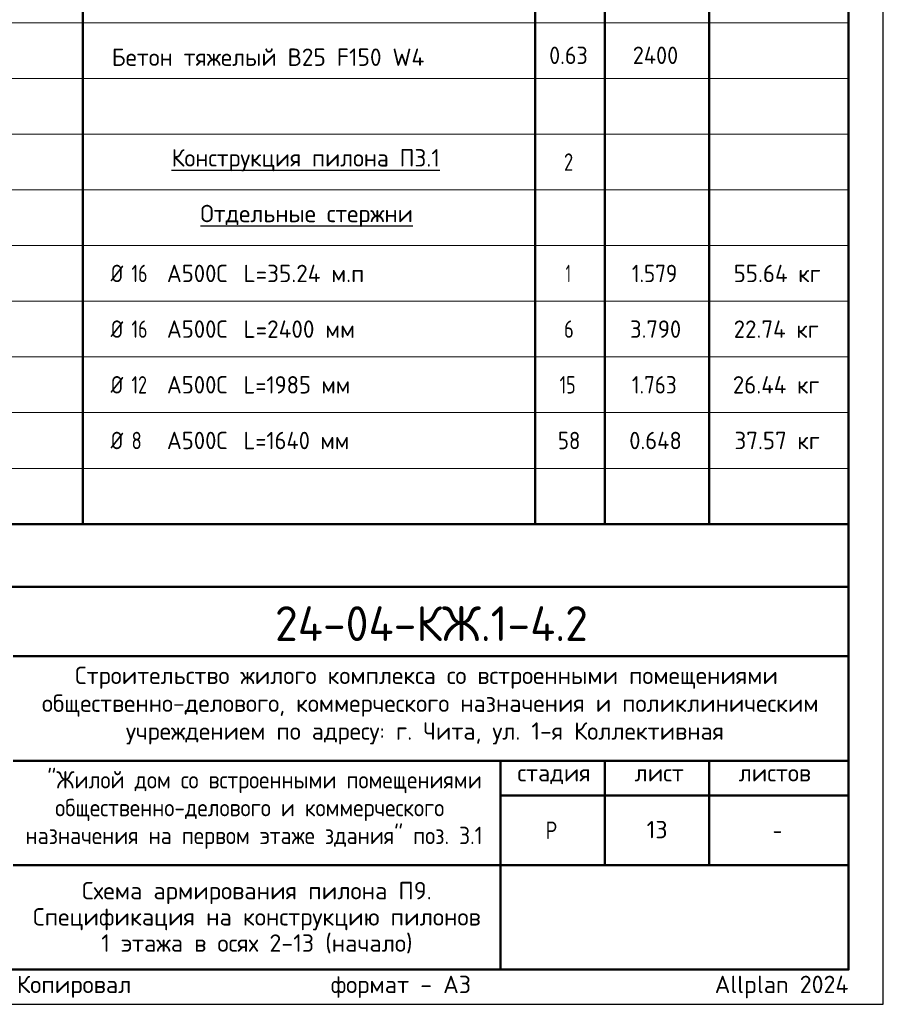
# Model space of a CAD drawing. Header units: millimetres. Extents: x 0 to 42000, y 0 to 29700.
# Tile 13 of 14: x 29593 to 42000, y 0 to 14146. Entities that reach past the tile are written whole.
import ezdxf

# ---------------------------------------------------------------- set-up
doc = ezdxf.new("R2010")
doc.units = ezdxf.units.MM
doc.layers.add('Standard', color=7, linetype='Continuous', lineweight=25)
doc.layers.add('Надписи', color=7, linetype='Continuous', lineweight=25)
doc.styles.add('ISOCPEUR', font='txt')

msp = doc.modelspace()

# ---------------------------------------------------------------- linework, layer by layer
at = {"layer": 'Standard', "color": 7, "linetype": 'Continuous', "lineweight": 50, "transparency": 33554687}
for p, q in [((30500, 25300), (30500, 6900)), ((37000, 25300), (37000, 6900)), ((38000, 25300), (38000, 6900)), ((39500, 25300), (39500, 6900)), ((41500, 25300), (41500, 6900)), ((41500, 6900), (23000, 6900)), ((23000, 6000), (41500, 6000)), ((29500, 5000), (41500, 5000)), ((29500, 3500), (41500, 3500)), ((36500, 2000), (36500, 3500)), ((38000, 2000), (38000, 3500)), ((39500, 2000), (39500, 3500)), ((36500, 3000), (41500, 3000)), ((29500, 2000), (41500, 2000)), ((36500, 500), (36500, 2000)), ((36500, 500), (36500, 2000))]:
    msp.add_line(p, q, dxfattribs=at)
at = {"layer": 'Standard', "color": 7, "linetype": 'Continuous', "lineweight": 13, "transparency": 33554687}
for p, q in [((41500, 14100), (23000, 14100)), ((41500, 13300), (23000, 13300)), ((41500, 12500), (23000, 12500)), ((41500, 11700), (23000, 11700)), ((41500, 10900), (23000, 10900)), ((41500, 10100), (23000, 10100)), ((41500, 9300), (23000, 9300)), ((41500, 8500), (23000, 8500)), ((41500, 7700), (23000, 7700))]:
    msp.add_line(p, q, dxfattribs=at)
at = {"layer": 'Standard', "color": 7, "linetype": 'Continuous', "lineweight": 25, "transparency": 33554687}
for p, q in [((41500, 500), (41500, 6000)), ((23000, 500), (41500, 500)), ((23000, 500), (41500, 500)), ((23000, 500), (41500, 500))]:
    msp.add_line(p, q, dxfattribs=at)
msp.add_lwpolyline([(0, 0), (42000, 0), (42000, 29700), (0, 29700), (0, 0)], close=True, dxfattribs=at)
at = {"layer": 'Standard', "color": 7, "linetype": 'Continuous', "lineweight": 50, "transparency": 33554687}
msp.add_lwpolyline([(2000, 29200), (41500, 29200), (41500, 500), (2000, 500), (2000, 29200)], close=True, dxfattribs=at)
msp.add_lwpolyline([(41500, 29200), (22000, 29200), (22000, 6000), (41500, 6000), (41500, 29200)], dxfattribs=at)
at = {"layer": 'Standard', "color": 7, "linetype": 'Continuous', "lineweight": 25, "transparency": 33554687}
msp.add_lwpolyline([(41500, 6000), (23000, 6000), (23000, 500), (41500, 500), (41500, 6000)], dxfattribs=at)

# ---------------------------------------------------------------- texts
at = {"layer": 'Standard', "color": 7, "linetype": 'Continuous', "lineweight": 25, "transparency": 33554687, "char_height": 250, "attachment_point": 7, "style": 'ISOCPEUR'}
for s, insert, width in [('\\W0.98;Бетон тяжелый В25 F150 W4', (30914, 13482), 4695.08), ('\\W0.92;0.63', (37200, 13509), 714.77), ('\\W0.93;2400', (38401, 13509), 841.35), ('\\W0.97;{\\LКонструкция пилона П3.1}', (31775, 11968), 4069.67), ('\\W0.78;2', (37412, 11975), 272.01), ('\\W0.98;{\\LОтдельные стержни}', (32188, 11168), 3246.34), ('\\W0.83;Ø', (30900, 10375), 354.17), ('\\W0.75;16', (31199, 10375), 393.57), ('\\W0.95;А500С', (31707, 10375), 1042.91), ('\\W0.97;L=35.24 м.п', (32808, 10375), 1870.29), ('\\W0.56;1', (37438, 10375), 194.43), ('\\W0.88;1.579', (38388, 10375), 834.26), ('\\W0.96;55.64 кг', (39850, 10375), 1419.46), ('\\W0.83;Ø', (30900, 9575), 354.17), ('\\W0.75;16', (31199, 9575), 393.57), ('\\W0.95;А500С', (31707, 9575), 1042.91), ('\\W0.97;L=2400 мм', (32808, 9575), 1745.27), ('\\W0.78;6', (37412, 9575), 272.01), ('\\W0.94;3.790', (38362, 9575), 891.69), ('\\W0.96;22.74 кг', (39850, 9575), 1419.46), ('\\W0.83;Ø', (30900, 8775), 354.17), ('\\W0.75;12', (31199, 8775), 393.57), ('\\W0.95;А500С', (31707, 8775), 1042.91), ('\\W0.94;L=1985 мм', (32808, 8775), 1666.53), ('\\W0.75;15', (37350, 8775), 393.56), ('\\W0.88;1.763', (38388, 8775), 834.26), ('\\W0.96;26.44 кг', (39838, 8775), 1444.6), ('\\W0.83;Ø', (30900, 7975), 354.17), ('\\W0.78;8', (31199, 7975), 272.01), ('\\W0.95;А500С', (31707, 7975), 1042.91), ('\\W0.94;L=1640 мм', (32808, 7975), 1691.7), ('\\W0.87;58', (37325, 7975), 459.01), ('\\W0.94;0.648', (38350, 7975), 916.95), ('\\W0.96;37.57 кг', (39862, 7975), 1394.32), ('\\W0.99;Строительство жилого комплекса со встроенными помещениями', (30388, 4533), 10343.94), ('\\W0.99;общественно-делового, коммерческого назначения и поликлиническим', (29912, 4133), 11292.27), ('\\W0.99;учреждением по адресу: г. Чита, ул. 1-я Коллективная', (31119, 3733), 8881.18), ('\\W0.90;"Жилой дом со встроенными помещениями', (29989, 3033), 6132.51), ('\\W0.90;общественно-делового и коммерческого', (30102, 2633), 5904.55), ('\\W0.99;стадия    лист     листов', (36743, 3162), 4372.59), ('\\W0.90;назначения на первом этаже здания" поз. 3.1', (29676, 2233), 6756.08), ('\\W0.80;Р', (37150, 2375), 299.86), ('\\W0.78;-', (40412, 2375), 272.01)]:
    msp.add_mtext(s, dxfattribs=dict(at, insert=insert, width=width))
at = {"layer": 'Standard', "color": 7, "linetype": 'Continuous', "lineweight": 50, "transparency": 33554687, "insert": (33260, 5218), "char_height": 500, "width": 4986.98, "attachment_point": 7, "style": 'ISOCPEUR'}
msp.add_mtext('\\W0.96;24-04-КЖ.1-4.2', dxfattribs=at)
at = {"layer": 'Standard', "color": 7, "linetype": 'Continuous', "lineweight": 25, "transparency": 33554687, "insert": (33000, 1758), "char_height": 250, "width": 6379.38, "attachment_point": 2, "line_spacing_factor": 0.903614}
msp.add_mtext('\\A1;{\\fISOCPEUR|i0|b0;\\H250.000000;\\W1.000000;\\C7;Схема армирования пилона П9.}\\P{\\fISOCPEUR|i0|b0;\\H250.000000;\\W1.000000;\\C7;Спецификация на конструкцию пилонов}\\P{\\fISOCPEUR|i0|b0;\\H250.000000;\\W1.000000;\\C7;1 этажа в осях 2-13 (начало)}\\P', dxfattribs=at)
at = {"layer": 'Standard', "color": 8, "linetype": 'Continuous', "lineweight": 13, "transparency": 33554687, "insert": (41500, 248), "char_height": 250, "width": 11749.46, "attachment_point": 6, "style": 'ISOCPEUR'}
msp.add_mtext('\\A1;{\\fISOCPEUR|i0|b0;\\H250.000000;\\W1.000000;\\C8;Копировал                  формат - А3                      Allplan 2024}\\P', dxfattribs=at)
at = {"layer": 'Надписи', "color": 7, "linetype": 'Continuous', "lineweight": 13, "transparency": 33554687, "insert": (38750, 2510), "char_height": 250, "width": 393.75, "attachment_point": 5, "style": 'ISOCPEUR'}
msp.add_mtext('\\A1;{\\fISOCPEUR|i0|b0;\\H250.000000;\\W1.000000;\\C7;13}\\P', dxfattribs=at)

doc.saveas('drawing.dxf')
